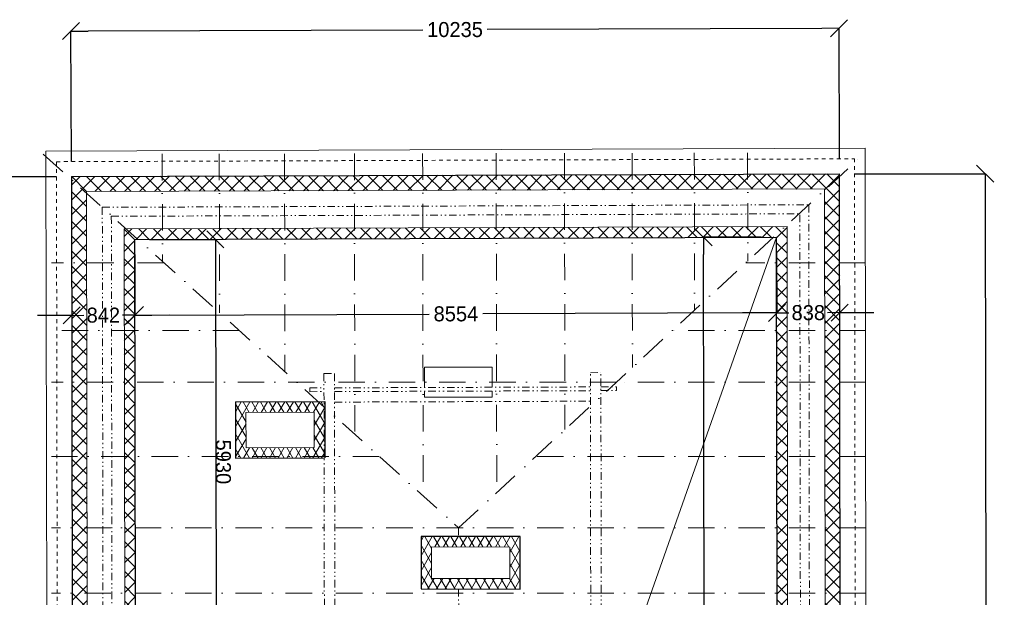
# Model space of a CAD drawing. Extents: x 25031 to 63966, y -28982 to 9473.
# Tile 11 of 11: x 49343 to 62464, y 1777 to 9473. Entities that reach past the tile are written whole.
import ezdxf

# ---------------------------------------------------------------- set-up
doc = ezdxf.new("R2010")
doc.units = 0
doc.header["$MEASUREMENT"] = 0
for name, pattern in [('Čerchovaná', [670.277762, 352.777767, -176.388884, 0, -141.111112]), ('Čerchovaná se dvěma tečkami S', [250, 100, -40, 15, -40, 15, -40]), ('čárkovaná S', [100, 50, -50])]:
    doc.linetypes.add(name, pattern=pattern)
for name, color, linetype, lineweight in [('2D VÝPLNĚ_Číslo_pera__4', 91, 'Continuous', 13), ('hřeben_Číslo_pera__1', 7, 'Continuous', 15), ('komín_Číslo_pera__1', 7, 'Continuous', 15), ('komín_Číslo_pera__2', 1, 'Continuous', 25), ('krokve_Číslo_pera__1', 7, 'Continuous', 15), ('vodorovné konstrukce_Číslo_pera__1', 7, 'Continuous', 15), ('zdi_Číslo_pera__1', 7, 'Continuous', 15), ('zdi_Číslo_pera__2', 1, 'Continuous', 25), ('zdi_Číslo_pera__7', 7, 'Continuous', 20)]:
    doc.layers.add(name, color=color, linetype=linetype, lineweight=lineweight)
doc.layers.add('blok I_pohled4_terén_Číslo_pera__241', color=9, linetype='Continuous', lineweight=13, true_color=0x808080)
doc.layers.add('KÓTY.ZÁKLADNÍ', color=7, linetype='Continuous')
doc.styles.add('GENERATED_STYLE_2', font='txt')
doc.dimstyles.new('GENERATED_STYLE__1', dxfattribs={"dimtxt": 200, "dimasz": 228, "dimexe": 0.18, "dimexo": 200, "dimgap": 0.09, "dimtad": 1, "dimtih": 1, "dimtoh": 1, "dimdec": 0, "dimzin": 0, "dimdsep": 46, "dimtxsty": 'GENERATED_STYLE_2', "dimblk": 'ARROWHEAD_6', "dimblk1": 'ARROWHEAD_6', "dimblk2": 'ARROWHEAD_6', "dimcen": 0.09, "dimclrd": 256, "dimclre": 256, "dimclrt": 256, "dimazin": 0, "dimtfac": 1, "dimtdec": 4, "dimtmove": 0, "dimatfit": 3, "dimfxl": 0, "dimtolj": 1, "dimtzin": 0, "dimarcsym": 0})
doc.dimstyles.new('GENERATED_STYLE__2', dxfattribs={"dimtxt": 200, "dimasz": 228, "dimexe": 0.18, "dimexo": 200, "dimgap": 0.09, "dimtad": 1, "dimdec": 0, "dimzin": 0, "dimdsep": 46, "dimtxsty": 'GENERATED_STYLE_2', "dimblk": 'ARROWHEAD_6', "dimblk1": 'ARROWHEAD_6', "dimblk2": 'ARROWHEAD_6', "dimcen": 0.09, "dimclrd": 256, "dimclre": 256, "dimclrt": 256, "dimazin": 0, "dimtfac": 1, "dimtdec": 4, "dimtmove": 0, "dimatfit": 3, "dimfxl": 0, "dimtolj": 1, "dimtzin": 0, "dimarcsym": 0})
pattern_1 = [(45, (0, 0), (-98.99495, 98.99495), []), (135, (0, 0), (98.99495, 98.99495), [])]
pattern_2 = [(60, (0, 0), (-86.60254, 50), []), (120, (0, 0), (86.60254, 50), [])]

# ---------------------------------------------------------------- blocks, each defined once
blk = doc.blocks.new('ARROWHEAD_6')
at = {"linetype": 'Continuous'}
for p, q in [((0, 0), (-1, 0)), ((-0.5, -0.5), (0.5, 0.5))]:
    blk.add_line(p, q, dxfattribs=at)
blk = doc.blocks.new('*D258')
at = {"layer": 'Defpoints', "color": 0, "linetype": 'Continuous', "transparency": 16777216}
for p in [(48094, 7378), (50033, 7381), (50074, -16735)]:
    blk.add_point(p, dxfattribs=at)
at = {"layer": 'KÓTY.ZÁKLADNÍ', "linetype": 'Continuous', "lineweight": -2, "transparency": 16777216}
for p, q in [((49833, 7381), (48093, 7378)), ((48134, -16511), (48094, 7150)), ((49874, -16736), (48134, -16739))]:
    blk.add_line(p, q, dxfattribs=at)
at = {"layer": 'KÓTY.ZÁKLADNÍ', "linetype": 'Continuous', "lineweight": -2, "transparency": 16777216, "xscale": 228, "yscale": 228, "zscale": 228}
for p, rotation in [((48094, 7378), 90.09565909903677), ((48134, -16739), 270.0956590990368)]:
    blk.add_blockref('ARROWHEAD_6', p, dxfattribs=dict(at, rotation=rotation))
at = {"layer": 'KÓTY.ZÁKLADNÍ', "linetype": 'Continuous', "transparency": 16777216, "insert": (48214, -4680), "char_height": 200, "attachment_point": 5, "rotation": 270.0957, "style": 'GENERATED_STYLE_2'}
blk.add_mtext('\\A1;24117', dxfattribs=at)
blk = doc.blocks.new('*D259')
at = {"layer": 'Defpoints', "color": 0, "linetype": 'Continuous', "transparency": 16777216}
for p in [(60261, 9358), (50033, 7381), (60268, 7418)]:
    blk.add_point(p, dxfattribs=at)
at = {"layer": 'KÓTY.ZÁKLADNÍ', "linetype": 'Continuous', "lineweight": -2, "transparency": 16777216}
for p, q in [((50033, 7581), (50026, 9322)), ((50254, 9322), (54715, 9338)), ((60033, 9357), (55572, 9341)), ((60267, 7618), (60261, 9358))]:
    blk.add_line(p, q, dxfattribs=at)
at = {"layer": 'KÓTY.ZÁKLADNÍ', "linetype": 'Continuous', "lineweight": -2, "transparency": 16777216, "xscale": 228, "yscale": 228, "zscale": 228}
for p, rotation in [((60261, 9358), 0.2057429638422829), ((50026, 9321), 180.2057429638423)]:
    blk.add_blockref('ARROWHEAD_6', p, dxfattribs=dict(at, rotation=rotation))
at = {"layer": 'KÓTY.ZÁKLADNÍ', "linetype": 'Continuous', "transparency": 16777216, "insert": (55144, 9340), "char_height": 200, "attachment_point": 5, "style": 'GENERATED_STYLE_2'}
blk.add_mtext('\\A1;10235', dxfattribs=at)
blk = doc.blocks.new('*D260')
at = {"layer": 'Defpoints', "color": 0, "linetype": 'Continuous', "transparency": 16777216}
for p in [(60268, 7418), (60316, -26928), (62256, -26925)]:
    blk.add_point(p, dxfattribs=at)
at = {"layer": 'KÓTY.ZÁKLADNÍ', "linetype": 'Continuous', "lineweight": -2, "transparency": 16777216}
for p, q in [((60468, 7418), (62208, 7421)), ((62208, 7193), (62255, -26697)), ((60516, -26927), (62256, -26925))]:
    blk.add_line(p, q, dxfattribs=at)
at = {"layer": 'KÓTY.ZÁKLADNÍ', "linetype": 'Continuous', "lineweight": -2, "transparency": 16777216, "xscale": 228, "yscale": 228, "zscale": 228}
for p, rotation in [((62208, 7421), 90.0798366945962), ((62256, -26925), 270.0798366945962)]:
    blk.add_blockref('ARROWHEAD_6', p, dxfattribs=dict(at, rotation=rotation))
at = {"layer": 'KÓTY.ZÁKLADNÍ', "linetype": 'Continuous', "transparency": 16777216, "insert": (62332, -9752), "char_height": 200, "attachment_point": 5, "rotation": 270.0798, "style": 'GENERATED_STYLE_2'}
blk.add_mtext('\\A1;34346', dxfattribs=at)
blk = doc.blocks.new('*D311')
at = {"layer": 'Defpoints', "color": 0, "linetype": 'Continuous', "transparency": 16777216}
for p in [(50875, 6544), (50885, 614), (51961, 616)]:
    blk.add_point(p, dxfattribs=at)
at = {"layer": 'KÓTY.ZÁKLADNÍ', "linetype": 'Continuous', "lineweight": -2, "transparency": 16777216}
for p, q in [((51075, 6545), (51951, 6546)), ((51951, 6318), (51961, 844)), ((51085, 615), (51961, 616))]:
    blk.add_line(p, q, dxfattribs=at)
at = {"layer": 'KÓTY.ZÁKLADNÍ', "linetype": 'Continuous', "lineweight": -2, "transparency": 16777216, "xscale": 228, "yscale": 228, "zscale": 228}
for p, rotation in [((51951, 6546), 90.09565909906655), ((51961, 616), 270.0956590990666)]:
    blk.add_blockref('ARROWHEAD_6', p, dxfattribs=dict(at, rotation=rotation))
at = {"layer": 'KÓTY.ZÁKLADNÍ', "linetype": 'Continuous', "transparency": 16777216, "insert": (52056, 3581), "char_height": 200, "attachment_point": 5, "rotation": 270.0957, "style": 'GENERATED_STYLE_2'}
blk.add_mtext('\\A1;5930', dxfattribs=at)
blk = doc.blocks.new('*D286')
at = {"layer": 'Defpoints', "color": 0, "linetype": 'Continuous', "transparency": 16777216}
for p in [(50875, 6544), (50036, 5723), (50878, 5536)]:
    blk.add_point(p, dxfattribs=at)
at = {"layer": 'KÓTY.ZÁKLADNÍ', "linetype": 'Continuous', "lineweight": -2, "transparency": 16777216}
for p, q in [((50876, 6344), (50878, 5536)), ((49809, 5532), (49581, 5532)), ((50037, 5533), (50200, 5534)), ((50037, 5523), (50037, 5533)), ((50878, 5536), (50715, 5536)), ((51106, 5537), (51334, 5538))]:
    blk.add_line(p, q, dxfattribs=at)
at = {"layer": 'KÓTY.ZÁKLADNÍ', "linetype": 'Continuous', "lineweight": -2, "transparency": 16777216, "xscale": 228, "yscale": 228, "zscale": 228}
for p, rotation in [((50037, 5533), 0.2057429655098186), ((50878, 5536), 180.2057429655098)]:
    blk.add_blockref('ARROWHEAD_6', p, dxfattribs=dict(at, rotation=rotation))
at = {"layer": 'KÓTY.ZÁKLADNÍ', "linetype": 'Continuous', "transparency": 16777216, "insert": (50458, 5535), "char_height": 200, "attachment_point": 5, "style": 'GENERATED_STYLE_2'}
blk.add_mtext('\\A1;842', dxfattribs=at)
blk = doc.blocks.new('*D287')
at = {"layer": 'Defpoints', "color": 0, "linetype": 'Continuous', "transparency": 16777216}
for p in [(59429, 6575), (50875, 6544), (59433, 5567)]:
    blk.add_point(p, dxfattribs=at)
at = {"layer": 'KÓTY.ZÁKLADNÍ', "linetype": 'Continuous', "lineweight": -2, "transparency": 16777216}
for p, q in [((50876, 6344), (50878, 5536)), ((59430, 6375), (59433, 5567)), ((51106, 5537), (54798, 5550)), ((59205, 5566), (55513, 5553))]:
    blk.add_line(p, q, dxfattribs=at)
at = {"layer": 'KÓTY.ZÁKLADNÍ', "linetype": 'Continuous', "lineweight": -2, "transparency": 16777216, "xscale": 228, "yscale": 228, "zscale": 228}
for p, rotation in [((50878, 5536), 180.2057429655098), ((59433, 5567), 0.2057429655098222)]:
    blk.add_blockref('ARROWHEAD_6', p, dxfattribs=dict(at, rotation=rotation))
at = {"layer": 'KÓTY.ZÁKLADNÍ', "linetype": 'Continuous', "transparency": 16777216, "insert": (55156, 5552), "char_height": 200, "attachment_point": 5, "style": 'GENERATED_STYLE_2'}
blk.add_mtext('\\A1;8554', dxfattribs=at)
blk = doc.blocks.new('*D288')
at = {"layer": 'Defpoints', "color": 0, "linetype": 'Continuous', "transparency": 16777216}
for p in [(59429, 6575), (60270, 5650), (60271, 5570)]:
    blk.add_point(p, dxfattribs=at)
at = {"layer": 'KÓTY.ZÁKLADNÍ', "linetype": 'Continuous', "lineweight": -2, "transparency": 16777216}
for p, q in [((59430, 6375), (59433, 5567)), ((59205, 5566), (58977, 5565)), ((59433, 5567), (59594, 5568)), ((60271, 5570), (60109, 5569)), ((60271, 5450), (60271, 5570)), ((60499, 5571), (60727, 5572))]:
    blk.add_line(p, q, dxfattribs=at)
at = {"layer": 'KÓTY.ZÁKLADNÍ', "linetype": 'Continuous', "lineweight": -2, "transparency": 16777216, "xscale": 228, "yscale": 228, "zscale": 228}
for p, rotation in [((59433, 5567), 0.2057429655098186), ((60271, 5570), 180.2057429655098)]:
    blk.add_blockref('ARROWHEAD_6', p, dxfattribs=dict(at, rotation=rotation))
at = {"layer": 'KÓTY.ZÁKLADNÍ', "linetype": 'Continuous', "transparency": 16777216, "insert": (59852, 5568), "char_height": 200, "attachment_point": 5, "style": 'GENERATED_STYLE_2'}
blk.add_mtext('\\A1;838', dxfattribs=at)
blk = doc.blocks.new('*D289')
at = {"layer": 'Defpoints', "color": 0, "linetype": 'Continuous', "transparency": 16777216}
for p in [(58456, 6574), (59429, 6575), (59475, -26088)]:
    blk.add_point(p, dxfattribs=at)
at = {"layer": 'KÓTY.ZÁKLADNÍ', "linetype": 'Continuous', "lineweight": -2, "transparency": 16777216}
for p, q in [((59229, 6575), (58456, 6574)), ((58502, -25861), (58457, 6346)), ((59275, -26088), (58502, -26089))]:
    blk.add_line(p, q, dxfattribs=at)
at = {"layer": 'KÓTY.ZÁKLADNÍ', "linetype": 'Continuous', "lineweight": -2, "transparency": 16777216, "xscale": 228, "yscale": 228, "zscale": 228}
for p, rotation in [((58456, 6574), 90.07983669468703), ((58502, -26089), 270.0798366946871)]:
    blk.add_blockref('ARROWHEAD_6', p, dxfattribs=dict(at, rotation=rotation))
at = {"layer": 'KÓTY.ZÁKLADNÍ', "linetype": 'Continuous', "transparency": 16777216, "insert": (58579, -9757), "char_height": 200, "attachment_point": 5, "rotation": 270.0798, "style": 'GENERATED_STYLE_2'}
blk.add_mtext('\\A1;32663', dxfattribs=at)

msp = doc.modelspace()

# ---------------------------------------------------------------- hatches: boundary and pattern name
at = {"layer": '2D VÝPLNĚ_Číslo_pera__4', "linetype": 'Continuous'}
h = msp.add_hatch(dxfattribs=at)
h.set_pattern_fill('TEPELNA_IZOLACE_EPS', color=256, style=0, pattern_type=2)
h.set_pattern_definition(pattern_1)
h.paths.add_polyline_path([(50073.7, -16735.5), (27085.4, -16738.6), (27121.6, -26927.5), (60315.8, -26927.5), (60267.9, 7418.2), (50033.4, 7381.4)], flags=0)
h.paths.add_polyline_path([(27320.9, -26727.5), (27286.1, -16938.6), (50274, -16935.4), (50233.7, 7182.2), (60068.2, 7217.5), (60115.5, -26727.5)], flags=0)
h = msp.add_hatch(dxfattribs=at)
h.set_pattern_fill('TEPELNA_IZOLACE_EPS', color=256, style=0, pattern_type=2)
h.set_pattern_definition(pattern_1)
h.paths.add_polyline_path([(43739.2, -26087.5), (43739.2, -26227.5), (59614.8, -26227.5), (59568.9, 6715.7), (50734.6, 6683.9), (50745, 413.9), (55395, 430.6), (55395.8, -79.4), (55595.9, -79), (55594.7, 631.4), (50884.7, 614.4), (50874.8, 6544.5), (59429.1, 6575.2), (59474.6, -26087.5)], flags=0)
h = msp.add_hatch(dxfattribs=at)
h.set_pattern_fill('TEPELNA_IZOLACE_MINERÁL', color=256, style=0, pattern_type=2)
h.set_pattern_definition(pattern_2)
h.paths.add_polyline_path([(53408.4, 4383.5), (52218.4, 4379.3), (52219.7, 3629.3), (53409.7, 3633.5)], flags=0)
h.paths.add_polyline_path([(52359.4, 3769.8), (52358.7, 4239.8), (53268.7, 4243), (53269.4, 3773)], flags=0)
h = msp.add_hatch(dxfattribs=at)
h.set_pattern_fill('TEPELNA_IZOLACE_MINERÁL', color=256, style=0, pattern_type=2)
h.set_pattern_definition(pattern_2)
h.paths.add_polyline_path([(54692.3, 1887.5), (56012.3, 1886.7), (56012.8, 2586.7), (54692.8, 2587.5)], flags=0)
h.paths.add_polyline_path([(54832.4, 2027.4), (54832.7, 2447.4), (55872.7, 2446.7), (55872.4, 2026.7)], flags=0)

# ---------------------------------------------------------------- linework, layer by layer
at = {"layer": 'blok I_pohled4_terén_Číslo_pera__241', "linetype": 'Continuous'}
msp.add_line((54318.8, -7920.5), (59429.1, 6575.2), dxfattribs=at)
at = {"layer": 'hřeben_Číslo_pera__1', "linetype": 'Čerchovaná se dvěma tečkami S'}
for p, q in [((55191, 2702.5), (55191.2, 2587.2)), ((55192.4, 1887.2), (55202.2, -3962.8))]:
    msp.add_line(p, q, dxfattribs=at)
at = {"layer": 'komín_Číslo_pera__1', "linetype": 'Continuous'}
for p, q in [((52358.7, 4239.8), (53268.7, 4243)), ((52358.7, 4239.8), (52359.4, 3769.8)), ((53268.7, 4243), (53269.4, 3773)), ((52359.4, 3769.8), (53269.4, 3773)), ((54832.7, 2447.4), (54832.4, 2027.4)), ((55872.7, 2446.7), (54832.7, 2447.4)), ((55872.4, 2026.7), (55872.7, 2446.7)), ((54832.4, 2027.4), (55872.4, 2026.7))]:
    msp.add_line(p, q, dxfattribs=at)
at = {"layer": 'komín_Číslo_pera__2', "linetype": 'Continuous'}
for p, q in [((52218.4, 4379.3), (53408.4, 4383.5)), ((52218.4, 4379.3), (52219.7, 3629.3)), ((53408.4, 4383.5), (53409.7, 3633.5)), ((52219.7, 3629.3), (53409.7, 3633.5)), ((54692.8, 2587.5), (54692.3, 1887.5)), ((56012.8, 2586.7), (54692.8, 2587.5)), ((56012.3, 1886.7), (56012.8, 2586.7)), ((54692.3, 1887.5), (56012.3, 1886.7))]:
    msp.add_line(p, q, dxfattribs=at)
at = {"layer": 'krokve_Číslo_pera__1', "linetype": 'Čerchovaná'}
for p, q in [((49655.7, 7682.1), (55191, 2702.5)), ((51242.9, 7684.8), (51245.3, 6252.1)), ((52002.9, 7686.1), (52006.4, 5567.4)), ((52872.9, 7687.5), (52877.8, 4783.6)), ((53802.9, 7689.1), (53809.2, 3945.7)), ((54712.9, 7690.6), (54720.5, 3125.8)), ((55191, 2702.5), (60610.8, 7700.4)), ((55692.9, 7692.2), (55700.4, 3172.3)), ((56602.9, 7693.7), (56609.1, 4010.2)), ((57502.9, 7695.2), (57507.7, 4838.8)), ((58332.9, 7696.6), (58336.4, 5603.1)), ((59042.9, 7697.8), (59045.3, 6256.8)), ((51267.1, 6232.5), (49768, 6232.5)), ((60614.1, 6232.5), (59018.9, 6232.5)), ((52267.6, 5332.5), (49768, 5332.5)), ((60614.1, 5332.5), (58043, 5332.5)), ((57294.8, 4642.5), (49768, 4642.5)), ((60614.1, 4642.5), (57294.8, 4642.5)), ((54135, 3652.5), (49768, 3652.5)), ((60614.1, 3652.5), (56221.2, 3652.5)), ((60614.1, 2702.5), (49768, 2702.5)), ((60614.1, 1832.5), (49768, 1832.5))]:
    msp.add_line(p, q, dxfattribs=at)
at = {"layer": 'vodorovné konstrukce_Číslo_pera__1', "linetype": 'Čerchovaná se dvěma tečkami S'}
for p, q in [((50444.1, 6972.9), (59858.5, 7006.7)), ((50444.1, 6972.9), (50484.1, -16979.1)), ((59905, -26348.4), (59858.5, 7006.7)), ((50564.3, 6853.3), (59738.7, 6886.3)), ((50564.3, 6853.3), (50604.3, -17094)), ((59784.8, -26226), (59738.7, 6886.3)), ((53397.8, 4756.9), (53537.8, 4757.4)), ((53397.8, 4756.9), (53434.4, -17157.5)), ((53537.8, 4757.4), (53574.4, -17157.5)), ((56948, 4769.5), (57088, 4770)), ((56978.6, -17157.5), (56948, 4769.5)), ((57118.6, -17157.5), (57088, 4770)), ((53207.6, 4566.2), (53398.1, 4566.9)), ((53207.8, 4516.2), (53207.6, 4566.2)), ((53207.8, 4516.2), (53398.2, 4516.9)), ((53538.1, 4567.4), (56948.3, 4579.5)), ((53538.2, 4517.4), (56948.4, 4529.5)), ((57088.3, 4580), (57296.1, 4580.8)), ((57088.4, 4530), (57296.1, 4530.8)), ((57296.1, 4530.8), (57296.1, 4580.8)), ((53538.7, 4377.4), (56948.9, 4389.5))]:
    msp.add_line(p, q, dxfattribs=at)
at = {"layer": 'zdi_Číslo_pera__1', "linetype": 'Continuous'}
for p, q in [((49692.8, 7720.2), (60607.4, 7759.4)), ((60656.3, -27267.5), (60607.4, 7759.4)), ((49692.8, 7720.2), (49733.1, -16395.5)), ((50233.7, 7182.2), (60068.2, 7217.5)), ((60115.5, -26727.5), (60068.2, 7217.5)), ((50233.7, 7182.2), (50274, -16935.4)), ((50734.6, 6683.9), (59568.9, 6715.7)), ((59614.6, -26052.5), (59568.9, 6715.7)), ((50734.6, 6683.9), (50745, 413.9))]:
    msp.add_line(p, q, dxfattribs=at)
at = {"layer": 'zdi_Číslo_pera__1', "linetype": 'čárkovaná S'}
for p, q in [((49833.1, 7580.7), (60467.6, 7618.9)), ((60516.1, -27127.5), (60467.6, 7618.9)), ((49833.1, 7580.7), (49873.3, -16535.5))]:
    msp.add_line(p, q, dxfattribs=at)
at = {"layer": 'zdi_Číslo_pera__2', "linetype": 'Continuous'}
for p, q in [((50033.4, 7381.4), (60267.9, 7418.2)), ((50033.4, 7381.4), (50073.7, -16735.5)), ((60315.8, -26927.5), (60267.9, 7418.2)), ((50874.8, 6544.5), (59429.1, 6575.2)), ((59474.6, -26087.5), (59429.1, 6575.2)), ((50874.8, 6544.5), (50884.7, 614.4))]:
    msp.add_line(p, q, dxfattribs=at)
at = {"layer": 'zdi_Číslo_pera__7', "linetype": 'Continuous', "flags": 128}
for points in [[(54737.8, 4571.7), (54737.8, 4843.2), (55637.8, 4843.3), (55637.8, 4574.9)], [(55637.8, 4524.9), (55637.8, 4441.8), (54737.8, 4441.7), (54737.8, 4521.7)]]:
    msp.add_lwpolyline(points, dxfattribs=at)

# ---------------------------------------------------------------- dimensions: what is measured, and where the dimension line sits
at = {"layer": 'KÓTY.ZÁKLADNÍ', "linetype": 'Continuous'}
for base, p1, p2, angle, dimstyle, picture, middle in [((60261, 9358.2), (50033.4, 7381.4), (60267.9, 7418.2), 0.20574, 'GENERATED_STYLE__1', '*D259', (55143.7, 9339.8)), ((48093.7, 7378.2), (50073.7, -16735.5), (50033.4, 7381.4), 90.09566, 'GENERATED_STYLE__2', '*D258', (48213.9, -4680.1)), ((62255.6, -26924.8), (60267.9, 7418.2), (60315.8, -26927.5), 270.07984, 'GENERATED_STYLE__2', '*D260', (62331.7, -9751.8)), ((59432.7, 5567), (50874.8, 6544.5), (59429.1, 6575.2), 0.20574, 'GENERATED_STYLE__1', '*D287', (55155.6, 5551.6)), ((51961, 616.2), (50874.8, 6544.5), (50884.7, 614.4), 270.09566, 'GENERATED_STYLE__2', '*D311', (52056.1, 3581.4)), ((58456.3, 6573.8), (59474.6, -26087.5), (59429.1, 6575.2), 90.07984, 'GENERATED_STYLE__2', '*D289', (58579.2, -9757.4)), ((60270.7, 5570), (59429.1, 6575.2), (60270.4, 5650.4), 0.20574, 'GENERATED_STYLE__1', '*D288', (59851.7, 5568.5)), ((50878.4, 5536.3), (50036.2, 5723), (50874.8, 6544.5), 0.20574, 'GENERATED_STYLE__1', '*D286', (50457.6, 5534.8))]:
    dim = msp.add_linear_dim(base=base, p1=p1, p2=p2, angle=angle, dimstyle=dimstyle, dxfattribs=at)
    dim.commit()
    dim.dimension.update_dxf_attribs({"geometry": picture, "text_midpoint": middle})

doc.saveas('drawing.dxf')
